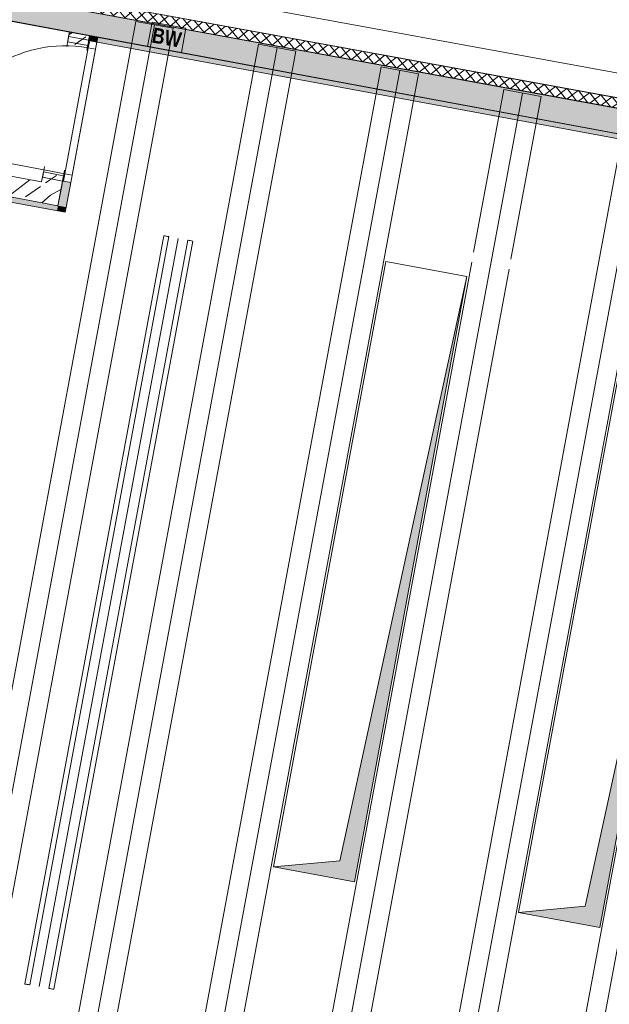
# Model space of a CAD drawing. Header units: metres. Extents: x -499360 to 60282433, y -11592314 to 5708004.
# Tile 68 of 128: x 32353362.88 to 32353368.67, y 5707930.8 to 5707940.48. Entities that reach past the tile are written whole.
import ezdxf

# ---------------------------------------------------------------- set-up
doc = ezdxf.new("R2010")
doc.units = ezdxf.units.M
doc.header["$LTSCALE"] = 0.75
doc.header["$PDSIZE"] = 5
doc.linetypes.add('10417023$0$#9_Achse', pattern=[1.6, 0.00254, -1.59746])
doc.layers.get('0').update_dxf_attribs({"linetype": 'CONTINUOUS'})
for name, color, linetype, lineweight in [('10417023$0$#9_002_GES I Übersicht Erdgeschoss_1_101_Wand Aussen.A', 7, 'CONTINUOUS', 25), ('10417023$0$#9_002_GES I Übersicht Erdgeschoss_1_102_Wand Innen.A', 7, 'CONTINUOUS', 25), ('10417023$0$#9_002_GES I Übersicht Erdgeschoss_1_202_Innenwandbekleidung.A', 7, 'CONTINUOUS', 25), ('10417023$0$#9_002_GES I Übersicht Erdgeschoss_1_607b_Brandschutz 1_100', 7, 'CONTINUOUS', 25), ('10417023$0$#9_002_GES I Übersicht Erdgeschoss_1_707_Bestandsgebäude', 7, 'CONTINUOUS', 25), ('10417023$0$#9_002_GES I Übersicht Erdgeschoss_1_807b_Elektro 3D', 7, 'CONTINUOUS', 25), ('10417023$0$#9_002_GES I Übersicht Erdgeschoss_1_Neubau_102_Wand Innen.A', 7, 'CONTINUOUS', 25), ('10417023$0$#9_002_GES I Übersicht Erdgeschoss_1_Neubau_104_Decken.A', 7, 'CONTINUOUS', 25), ('10417023$0$#9_002_GES I Übersicht Erdgeschoss_1_Neubau_202_Innenwandbekleidun', 7, 'CONTINUOUS', 25), ('10417023$0$Keine', 7, 'CONTINUOUS', 13)]:
    doc.layers.add(name, color=color, linetype=linetype, lineweight=lineweight)
doc.styles.add('10417023$0$Arial Narrow (bold)', font='ARIALNB.TTF')
pattern_1 = [(44.99999999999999, (0, 0), (-0.1697056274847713, 0.1697056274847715), []), (44.99999999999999, (-0.08485281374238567, 0.08485281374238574), (-0.1697056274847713, 0.1697056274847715), [0.18, -0.05999999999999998])]

# ---------------------------------------------------------------- blocks, each defined once
blk = doc.blocks.new('10417023$0$#9_MKO_LP5_ARC_GES_UP_00_002_P_G_modell (3D)')
at = {"layer": '10417023$0$#9_002_GES I Übersicht Erdgeschoss_1_101_Wand Aussen.A', "linetype": 'Continuous', "lineweight": 5, "true_color": 0xff0000}
h = blk.add_hatch(dxfattribs=at)
h.set_pattern_fill('#9_DÄMMUNG__HART_1_0001', color=1, style=0, pattern_type=2)
h.set_pattern_definition([(44.99999999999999, (0, 0), (-0.05656854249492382, 0.05656854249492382), []), (135.0000000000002, (0, 0), (0.05656854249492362, 0.056568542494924), [])])
h.paths.add_polyline_path([(-32353458.81857218, -5707777.060263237), (-32353491.87815165, -5707777.151573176), (-32353491.87786302, -5707777.242828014), (-32353488.711808, -5707777.242914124), (-32353458.81857218, -5707777.160344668)])
at = {"layer": '10417023$0$#9_002_GES I Übersicht Erdgeschoss_1_102_Wand Innen.A', "linetype": 'Continuous', "lineweight": 5, "true_color": 0xff0000}
h = blk.add_hatch(dxfattribs=at)
h.set_pattern_fill('#9_BETON__STAHLBETON_0001', color=1, style=0, pattern_type=2)
h.set_pattern_definition(pattern_1)
h.paths.add_polyline_path([(-32353484.92409519, -5707777.462796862), (-32353484.92409519, -5707777.562796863), (-32353484.72409519, -5707777.562796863), (-32353484.72409519, -5707777.462796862)])
h = blk.add_hatch(dxfattribs=at)
h.set_pattern_fill('#9_BETON__STAHLBETON_0001', color=1, style=0, pattern_type=2)
h.set_pattern_definition(pattern_1)
h.paths.add_polyline_path([(-32353484.92409519, -5707778.962828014), (-32353484.72409519, -5707778.962828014), (-32353484.72409519, -5707778.862828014), (-32353484.92409519, -5707778.862828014)])
at = {"layer": '10417023$0$#9_002_GES I Übersicht Erdgeschoss_1_Neubau_102_Wand Innen.A', "linetype": 'Continuous', "lineweight": 5, "true_color": 0xff0000}
h = blk.add_hatch(dxfattribs=at)
h.set_pattern_fill('#9_BETON__STAHLBETON_0001', color=1, style=0, pattern_type=2)
h.set_pattern_definition(pattern_1)
h.paths.add_polyline_path([(-32353491.64409519, -5707777.242828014), (-32353491.64409519, -5707777.462828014), (-32353458.49420428, -5707777.462827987), (-32353458.49420428, -5707776.822683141), (-32353458.71420428, -5707776.821624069), (-32353458.71420428, -5707777.159982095), (-32353488.711808, -5707777.242914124)])
h = blk.add_hatch(dxfattribs=at)
h.set_pattern_fill('#9_BETON__STAHLBETON_0001', color=1, style=0, pattern_type=2)
h.set_pattern_definition(pattern_1)
h.paths.add_polyline_path([(-32353484.72409518, -5707777.462828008), (-32353484.92409519, -5707777.462828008), (-32353484.92409519, -5707777.509328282), (-32353484.72409518, -5707777.509328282)])
h = blk.add_hatch(dxfattribs=at)
h.set_pattern_fill('#9_BETON__STAHLBETON_0001', color=1, style=0, pattern_type=2)
h.set_pattern_definition(pattern_1)
h.paths.add_polyline_path([(-32353484.92409519, -5707778.916328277), (-32353484.92409519, -5707778.962828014), (-32353484.72409518, -5707778.962828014), (-32353484.72409518, -5707778.916328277)])
h = blk.add_hatch(dxfattribs=at)
h.set_pattern_fill('#9_BETON__STAHLBETON_0001', color=1, style=0, pattern_type=2)
h.set_pattern_definition(pattern_1)
h.paths.add_polyline_path([(-32353484.92409519, -5707778.962828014), (-32353488.38409519, -5707778.962828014), (-32353488.38409519, -5707779.162828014), (-32353484.92409519, -5707779.162828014)])
h = blk.add_hatch(dxfattribs=at)
h.set_pattern_fill('#9_BETON__STAHLBETON_0001', color=1, style=0, pattern_type=2)
h.set_pattern_definition(pattern_1)
h.paths.add_polyline_path([(-32353484.72409519, -5707778.962828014), (-32353484.92409519, -5707778.962828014), (-32353484.72409519, -5707779.162828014)])
h = blk.add_hatch(dxfattribs=at)
h.set_pattern_fill('#9_BETON__STAHLBETON_0001', color=1, style=0, pattern_type=2)
h.set_pattern_definition(pattern_1)
h.paths.add_polyline_path([(-32353484.72409519, -5707778.962828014), (-32353484.92409519, -5707778.962828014), (-32353484.72409519, -5707779.162828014)])
h = blk.add_hatch(dxfattribs=at)
h.set_pattern_fill('#9_BETON__STAHLBETON_0001', color=1, style=0, pattern_type=2)
h.set_pattern_definition(pattern_1)
h.paths.add_polyline_path([(-32353484.72409519, -5707779.162828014), (-32353484.92409519, -5707778.962828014), (-32353484.92409519, -5707779.162828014)])
at = {"layer": '10417023$0$#9_002_GES I Übersicht Erdgeschoss_1_101_Wand Aussen.A', "color": 1, "linetype": 'Continuous', "lineweight": 18, "true_color": 0xff0000, "flags": 128}
blk.add_lwpolyline([(-32353458.81857218, -5707777.060263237), (-32353491.87815165, -5707777.151573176), (-32353491.87786302, -5707777.242828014), (-32353488.711808, -5707777.242914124), (-32353458.81857218, -5707777.160344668)], close=True, dxfattribs=at)
at = {"layer": '10417023$0$#9_002_GES I Übersicht Erdgeschoss_1_102_Wand Innen.A', "color": 1, "linetype": 'Continuous', "lineweight": 18, "true_color": 0xff0000, "flags": 128}
for points in [[(-32353484.92409519, -5707777.462796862), (-32353484.92409519, -5707777.562796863), (-32353484.72409519, -5707777.562796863), (-32353484.72409519, -5707777.462796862)], [(-32353484.92409519, -5707778.962828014), (-32353484.92409519, -5707778.862828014), (-32353484.72409519, -5707778.862828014), (-32353484.72409519, -5707779.162828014)]]:
    blk.add_lwpolyline(points, dxfattribs=at)
at = {"layer": '10417023$0$#9_002_GES I Übersicht Erdgeschoss_1_202_Innenwandbekleidung.A', "color": 1, "linetype": 'Continuous', "lineweight": 13, "true_color": 0xff0000}
for p, q in [((-32353484.72409519, -5707779.162828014), (-32353488.38409519, -5707779.162828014)), ((-32353488.38409519, -5707779.212828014), (-32353484.64109519, -5707779.212828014)), ((-32353484.64109519, -5707779.212828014), (-32353484.64109519, -5707779.162828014))]:
    blk.add_line(p, q, dxfattribs=at)
at = {"layer": '10417023$0$#9_002_GES I Übersicht Erdgeschoss_1_202_Innenwandbekleidung.A', "color": 1, "linetype": 'Continuous', "true_color": 0xff0000}
for points in [[(-32353484.72409519, -5707779.162828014), (-32353488.38409519, -5707779.162828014), (-32353484.72409519, -5707779.212828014), (-32353488.38409519, -5707779.212828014)], [(-32353484.64109519, -5707779.162828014), (-32353484.72409519, -5707779.162828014), (-32353484.64109519, -5707779.212828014)], [(-32353484.64109519, -5707779.212828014), (-32353484.72409519, -5707779.162828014), (-32353484.72409519, -5707779.212828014)]]:
    blk.add_solid(points, dxfattribs=at)
at = {"layer": '10417023$0$#9_002_GES I Übersicht Erdgeschoss_1_607b_Brandschutz 1_100', "color": 1, "linetype": 'Continuous', "lineweight": 13, "true_color": 0xff0000}
for p, q in [((-32353483.80613183, -5707777.220179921), (-32353484.14363331, -5707777.220179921)), ((-32353484.14363331, -5707777.220179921), (-32353484.14363331, -5707777.462827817)), ((-32353483.80613183, -5707777.462827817), (-32353483.80613183, -5707777.220179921)), ((-32353484.14363331, -5707777.462827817), (-32353483.80613183, -5707777.462827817))]:
    blk.add_line(p, q, dxfattribs=at)
at = {"layer": '10417023$0$#9_002_GES I Übersicht Erdgeschoss_1_707_Bestandsgebäude', "color": 1, "linetype": 'Continuous', "lineweight": 13, "true_color": 0xff0000}
for p, q in [((-32353460.7276925, -5707776.825535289), (-32353491.87881452, -5707776.911574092)), ((-32353491.87815165, -5707777.151573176), (-32353460.72702961, -5707777.065534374))]:
    blk.add_line(p, q, dxfattribs=at)
at = {"layer": '10417023$0$#9_002_GES I Übersicht Erdgeschoss_1_807b_Elektro 3D', "color": 1, "linetype": 'Continuous', "lineweight": 13, "true_color": 0xff0000}
for p, q in [((-32353483.6451648, -5707779.262828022), (-32353483.64851416, -5707779.262828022)), ((-32353483.64851416, -5707779.262828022), (-32353483.64851416, -5707786.739494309)), ((-32353483.63601416, -5707779.262828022), (-32353483.6451648, -5707779.262828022)), ((-32353483.62351416, -5707779.262828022), (-32353483.63601416, -5707779.262828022)), ((-32353483.61101416, -5707779.262828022), (-32353483.62351416, -5707779.262828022)), ((-32353483.60186353, -5707779.262828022), (-32353483.61101416, -5707779.262828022)), ((-32353483.59851417, -5707779.262828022), (-32353483.60186353, -5707779.262828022)), ((-32353483.59851417, -5707779.262828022), (-32353483.59851417, -5707786.739494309)), ((-32353483.50351418, -5707779.262828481), (-32353483.50351418, -5707786.7394938)), ((-32353483.4051648, -5707779.262828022), (-32353483.40851416, -5707779.262828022)), ((-32353483.40851416, -5707779.262828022), (-32353483.40851416, -5707786.739494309)), ((-32353483.39601417, -5707779.262828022), (-32353483.4051648, -5707779.262828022)), ((-32353483.38351416, -5707779.262828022), (-32353483.39601417, -5707779.262828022)), ((-32353483.37101416, -5707779.262828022), (-32353483.38351416, -5707779.262828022)), ((-32353483.36186353, -5707779.262828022), (-32353483.37101416, -5707779.262828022)), ((-32353483.35851416, -5707779.262828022), (-32353483.36186353, -5707779.262828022)), ((-32353483.35851416, -5707779.262828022), (-32353483.35851416, -5707786.739494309)), ((-32353483.6451648, -5707786.739494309), (-32353483.64851416, -5707786.739494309)), ((-32353483.63601416, -5707786.739494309), (-32353483.6451648, -5707786.739494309)), ((-32353483.62351416, -5707786.739494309), (-32353483.63601416, -5707786.739494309)), ((-32353483.61101416, -5707786.739494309), (-32353483.62351416, -5707786.739494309)), ((-32353483.60186353, -5707786.739494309), (-32353483.61101416, -5707786.739494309)), ((-32353483.59851417, -5707786.739494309), (-32353483.60186353, -5707786.739494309)), ((-32353483.4051648, -5707786.739494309), (-32353483.40851416, -5707786.739494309)), ((-32353483.39601417, -5707786.739494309), (-32353483.4051648, -5707786.739494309)), ((-32353483.38351416, -5707786.739494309), (-32353483.39601417, -5707786.739494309)), ((-32353483.37101416, -5707786.739494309), (-32353483.38351416, -5707786.739494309)), ((-32353483.36186353, -5707786.739494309), (-32353483.37101416, -5707786.739494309)), ((-32353483.35851416, -5707786.739494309), (-32353483.36186353, -5707786.739494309))]:
    blk.add_line(p, q, dxfattribs=at)
at = {"layer": '10417023$0$#9_002_GES I Übersicht Erdgeschoss_1_Neubau_102_Wand Innen.A', "color": 1, "linetype": 'Continuous', "lineweight": 18, "true_color": 0xff0000}
for p, q in [((-32353458.71420428, -5707777.159982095), (-32353488.711808, -5707777.242914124)), ((-32353491.64409519, -5707777.462828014), (-32353484.92409519, -5707777.462828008)), ((-32353484.92409519, -5707777.462828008), (-32353484.92409519, -5707777.509328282)), ((-32353484.72409519, -5707777.462828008), (-32353462.62410621, -5707777.46282799)), ((-32353484.72409519, -5707777.50932826), (-32353484.72409519, -5707777.462828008)), ((-32353484.7240945, -5707777.509328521), (-32353484.92409474, -5707777.509328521)), ((-32353484.92409519, -5707778.916328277), (-32353484.92409519, -5707778.962828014)), ((-32353484.7240945, -5707778.91632887), (-32353484.92409474, -5707778.91632887)), ((-32353484.72409519, -5707778.962828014), (-32353484.72409519, -5707778.916328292)), ((-32353484.92409519, -5707778.962828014), (-32353487.18408443, -5707778.962828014)), ((-32353484.72409519, -5707779.162828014), (-32353484.72409519, -5707778.962828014)), ((-32353484.72409519, -5707779.162828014), (-32353484.72409519, -5707778.962828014)), ((-32353487.18408443, -5707779.162828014), (-32353484.72409519, -5707779.162828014))]:
    blk.add_line(p, q, dxfattribs=at)
at = {"layer": '10417023$0$#9_002_GES I Übersicht Erdgeschoss_1_Neubau_102_Wand Innen.A', "color": 1, "linetype": 'Continuous', "lineweight": 13, "true_color": 0xff0000}
for p, q in [((-32353462.40409519, -5707777.170183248), (-32353488.711808, -5707777.242914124)), ((-32353491.64409519, -5707777.462828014), (-32353462.40409519, -5707777.462827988)), ((-32353484.72409519, -5707777.509328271), (-32353484.92409474, -5707777.509328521)), ((-32353484.71409449, -5707777.584327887), (-32353484.71409449, -5707777.509328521)), ((-32353484.71409449, -5707777.509328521), (-32353484.64109455, -5707777.509328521)), ((-32353484.64109455, -5707777.584327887), (-32353484.71409449, -5707777.584327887)), ((-32353484.71409449, -5707777.584327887), (-32353484.64109455, -5707777.584327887)), ((-32353484.71409449, -5707778.84132806), (-32353484.71409449, -5707777.584327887)), ((-32353484.64109455, -5707777.509328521), (-32353484.64109455, -5707777.599328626)), ((-32353484.64109455, -5707777.599328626), (-32353484.64109455, -5707777.584327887)), ((-32353484.64109455, -5707777.584327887), (-32353484.64109455, -5707778.84132806)), ((-32353484.71409449, -5707778.84132806), (-32353485.97109466, -5707778.84132806)), ((-32353484.64109455, -5707778.84132806), (-32353484.71409449, -5707778.84132806)), ((-32353484.71409449, -5707778.84132806), (-32353484.71409449, -5707778.91632887)), ((-32353484.64109455, -5707778.84132806), (-32353484.71409449, -5707778.84132806)), ((-32353484.64109455, -5707778.91632887), (-32353484.64109455, -5707778.826328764)), ((-32353484.64109455, -5707778.826328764), (-32353484.64109455, -5707778.84132806)), ((-32353484.72409519, -5707778.916328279), (-32353484.92409474, -5707778.91632887)), ((-32353484.71409449, -5707778.91632887), (-32353484.64109455, -5707778.91632887))]:
    blk.add_line(p, q, dxfattribs=at)
at = {"layer": '10417023$0$#9_002_GES I Übersicht Erdgeschoss_1_Neubau_102_Wand Innen.A', "color": 1, "linetype": '10417023$0$#9_Achse', "lineweight": 13, "true_color": 0xff0000}
for p, q in [((-32353484.92409474, -5707777.509328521), (-32353484.92409474, -5707778.91632887)), ((-32353484.7240945, -5707777.509328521), (-32353484.7240945, -5707778.91632887))]:
    blk.add_line(p, q, dxfattribs=at)
at = {"layer": '10417023$0$#9_002_GES I Übersicht Erdgeschoss_1_Neubau_102_Wand Innen.A', "color": 1, "linetype": 'Continuous', "lineweight": 13, "true_color": 0xff0000}
blk.add_arc((-32353484.71409519, -5707778.84132828), 1.257000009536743, 90, 179.9999999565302, dxfattribs=at)
at = {"layer": '10417023$0$#9_002_GES I Übersicht Erdgeschoss_1_Neubau_102_Wand Innen.A', "color": 1, "linetype": 'Continuous', "lineweight": 5, "true_color": 0xff0000, "transparency": 33554687}
for p in [(-32353484.72409519, -5707777.509328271), (-32353484.72409519, -5707777.509328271), (-32353484.72409519, -5707778.916328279), (-32353484.72409519, -5707778.916328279)]:
    blk.add_point(p, dxfattribs=at)
at = {"layer": '10417023$0$#9_002_GES I Übersicht Erdgeschoss_1_Neubau_104_Decken.A', "color": 1, "linetype": 'Continuous', "lineweight": 13, "true_color": 0xff0000}
for p, q in [((-32353484.30251468, -5707788.759575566), (-32353484.30251468, -5707777.242827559)), ((-32353483.92951439, -5707777.242827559), (-32353484.30251468, -5707777.242827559)), ((-32353484.11601381, -5707788.759575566), (-32353484.11601381, -5707777.242827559)), ((-32353483.92951439, -5707788.759575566), (-32353483.92951439, -5707777.242827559)), ((-32353483.07751397, -5707788.759575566), (-32353483.07751397, -5707777.242827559)), ((-32353482.70451368, -5707777.242827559), (-32353483.07751397, -5707777.242827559)), ((-32353482.89101455, -5707788.759575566), (-32353482.89101455, -5707777.242827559)), ((-32353482.70451368, -5707788.759575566), (-32353482.70451368, -5707777.242827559)), ((-32353481.8525147, -5707788.759575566), (-32353481.8525147, -5707777.242827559)), ((-32353481.47951585, -5707777.242827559), (-32353481.8525147, -5707777.242827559)), ((-32353481.66601527, -5707788.759575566), (-32353481.66601527, -5707777.242827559)), ((-32353481.47951585, -5707788.759575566), (-32353481.47951585, -5707777.242827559)), ((-32353480.62751399, -5707778.867313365), (-32353480.62751399, -5707777.242827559)), ((-32353480.25451514, -5707777.242827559), (-32353480.62751399, -5707777.242827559)), ((-32353480.44101456, -5707788.759575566), (-32353480.44101456, -5707777.242827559)), ((-32353480.25451514, -5707778.867313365), (-32353480.25451514, -5707777.242827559)), ((-32353479.40251472, -5707788.759575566), (-32353479.40251472, -5707777.242827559)), ((-32353479.21601529, -5707788.759575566), (-32353479.21601529, -5707777.242827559)), ((-32353479.02951442, -5707788.759575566), (-32353479.02951442, -5707777.242827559)), ((-32353478.17751401, -5707788.759575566), (-32353478.17751401, -5707777.242827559)), ((-32353477.99101458, -5707788.759575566), (-32353477.99101458, -5707777.242827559)), ((-32353480.62751399, -5707788.759575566), (-32353480.62751399, -5707778.967313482)), ((-32353480.25451514, -5707788.759575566), (-32353480.25451514, -5707778.967313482)), ((-32353480.64851404, -5707779.112576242), (-32353481.45851404, -5707779.112576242)), ((-32353481.45851404, -5707779.112576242), (-32353481.45851404, -5707785.162576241)), ((-32353480.64851445, -5707779.112575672), (-32353480.82710423, -5707784.983987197)), ((-32353480.64851404, -5707785.162576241), (-32353480.64851404, -5707779.112576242)), ((-32353479.00851399, -5707779.112551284), (-32353479.00851399, -5707785.162576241)), ((-32353478.19851446, -5707779.112551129), (-32353478.37710425, -5707784.983987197)), ((-32353478.198514, -5707785.162576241), (-32353478.198514, -5707779.112551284)), ((-32353480.82710423, -5707784.983987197), (-32353481.45851395, -5707785.162575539)), ((-32353478.37710425, -5707784.983987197), (-32353479.00851396, -5707785.162575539)), ((-32353481.45851404, -5707785.162576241), (-32353480.64851404, -5707785.162576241)), ((-32353479.00851399, -5707785.162576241), (-32353478.198514, -5707785.162576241))]:
    blk.add_line(p, q, dxfattribs=at)
at = {"layer": '10417023$0$#9_002_GES I Übersicht Erdgeschoss_1_Neubau_104_Decken.A', "color": 1, "linetype": 'Continuous', "lineweight": 13, "true_color": 0xff0000, "flags": 128}
for points in [[(-32353499.24365664, -5707781.952985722), (-32353499.24365668, -5707777.242828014), (-32353491.34430819, -5707777.240905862), (-32353491.34429377, -5707777.249004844), (-32353488.711808, -5707777.242914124), (-32353474.36909785, -5707777.203502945), (-32353467.58052395, -5707777.184627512), (-32353458.71420428, -5707777.159975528), (-32353458.7142043, -5707776.82162203), (-32353452.08528951, -5707776.852814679), (-32353452.08528951, -5707777.242828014), (-32353452.08528951, -5707779.426313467), (-32353449.88417032, -5707779.426313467), (-32353449.88417032, -5707779.646313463), (-32353454.47117382, -5707779.646313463), (-32353454.47117382, -5707790.51957689), (-32353496.34426422, -5707790.51957689), (-32353496.34426422, -5707785.84991685), (-32353499.24365677, -5707785.84991685)], [(-32353484.71445275, -5707788.539576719), (-32353462.62409519, -5707788.539576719), (-32353462.62409519, -5707777.462827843), (-32353491.42409519, -5707777.462827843), (-32353491.42409519, -5707786.839576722), (-32353484.71445275, -5707786.839576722)]]:
    blk.add_lwpolyline(points, close=True, dxfattribs=at)
at = {"layer": '10417023$0$#9_002_GES I Übersicht Erdgeschoss_1_Neubau_104_Decken.A', "color": 1, "linetype": 'Continuous', "true_color": 0xff0000}
for points in [[(-32353481.45851404, -5707785.162576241), (-32353480.648514, -5707785.162576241), (-32353480.82710371, -5707784.983986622), (-32353480.648514, -5707779.112576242)], [(-32353479.00851399, -5707785.162576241), (-32353478.19851404, -5707785.162576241), (-32353478.37710377, -5707784.983986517), (-32353478.19851404, -5707779.112551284)]]:
    blk.add_solid(points, dxfattribs=at)
at = {"layer": '10417023$0$#9_002_GES I Übersicht Erdgeschoss_1_Neubau_202_Innenwandbekleidun', "color": 1, "linetype": 'Continuous', "lineweight": 13, "true_color": 0xff0000}
for p, q in [((-32353462.62410527, -5707777.462828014), (-32353484.72409519, -5707777.462828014)), ((-32353484.72409519, -5707777.462828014), (-32353484.72409519, -5707777.512828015)), ((-32353484.72409519, -5707777.462828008), (-32353484.72409519, -5707777.512828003)), ((-32353484.64109519, -5707777.462828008), (-32353484.72409519, -5707777.462828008)), ((-32353484.64109519, -5707777.512828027), (-32353484.64109519, -5707777.462828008)), ((-32353484.72409519, -5707777.512828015), (-32353462.62410527, -5707777.512828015)), ((-32353484.71109463, -5707777.512827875), (-32353484.7240945, -5707777.512827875)), ((-32353484.71109463, -5707777.512827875), (-32353484.7240945, -5707777.512827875)), ((-32353484.64109455, -5707777.512827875), (-32353484.71109463, -5707777.512827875)), ((-32353484.64109455, -5707777.512827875), (-32353484.71109463, -5707777.512827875)), ((-32353484.64109455, -5707778.91632887), (-32353484.64109455, -5707777.512827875)), ((-32353484.72409519, -5707778.916328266), (-32353484.72409519, -5707779.162828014)), ((-32353484.71109463, -5707778.91632887), (-32353484.7240945, -5707778.91632887)), ((-32353484.71109463, -5707778.91632887), (-32353484.7240945, -5707778.91632887)), ((-32353484.64109455, -5707778.91632887), (-32353484.71109463, -5707778.91632887)), ((-32353484.64109455, -5707778.91632887), (-32353484.71109463, -5707778.91632887)), ((-32353484.64109519, -5707779.162828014), (-32353484.64109519, -5707778.916328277))]:
    blk.add_line(p, q, dxfattribs=at)
at = {"layer": '10417023$0$#9_002_GES I Übersicht Erdgeschoss_1_Neubau_202_Innenwandbekleidun', "color": 1, "linetype": 'Continuous', "true_color": 0xff0000}
for points in [[(-32353462.62410527, -5707777.462828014), (-32353484.72409519, -5707777.462828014), (-32353462.62410527, -5707777.512828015), (-32353484.72409519, -5707777.512828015)], [(-32353484.6410952, -5707777.462828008), (-32353484.72409519, -5707777.462828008), (-32353484.6410952, -5707777.512828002), (-32353484.72409519, -5707777.512828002)], [(-32353484.72409519, -5707778.916328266), (-32353484.72409519, -5707779.162828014), (-32353484.6410952, -5707778.916328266), (-32353484.6410952, -5707779.162828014)]]:
    blk.add_solid(points, dxfattribs=at)
at = {"layer": '10417023$0$#9_002_GES I Übersicht Erdgeschoss_1_607b_Brandschutz 1_100', "color": 1, "true_color": 0xff0000, "insert": (-32353483.97488251, -5707777.342916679), "char_height": 0.1502737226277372, "attachment_point": 5, "line_spacing_factor": 1.002187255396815, "style": '10417023$0$Arial Narrow (bold)'}
blk.add_mtext('BW ', dxfattribs=at)
blk = doc.blocks.new('10417023$0$2_MKO_LP5_LAN_GES_UP_00_002_V_A (3D)')
at = {"layer": '10417023$0$Keine'}
blk.add_blockref('10417023$0$#9_MKO_LP5_ARC_GES_UP_00_002_P_G_modell (3D)', (0, 0), dxfattribs=at)
blk = doc.blocks.new('10417023')
at = {"layer": '10417023$0$Keine', "rotation": 349.4819372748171}
blk.add_blockref('10417023$0$2_MKO_LP5_LAN_GES_UP_00_002_V_A (3D)', (65205154.93137175, 5413829.557758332), dxfattribs=at)

msp = doc.modelspace()

# ---------------------------------------------------------------- block references
msp.add_blockref('10417023', (0, 0))

doc.saveas('drawing.dxf')
